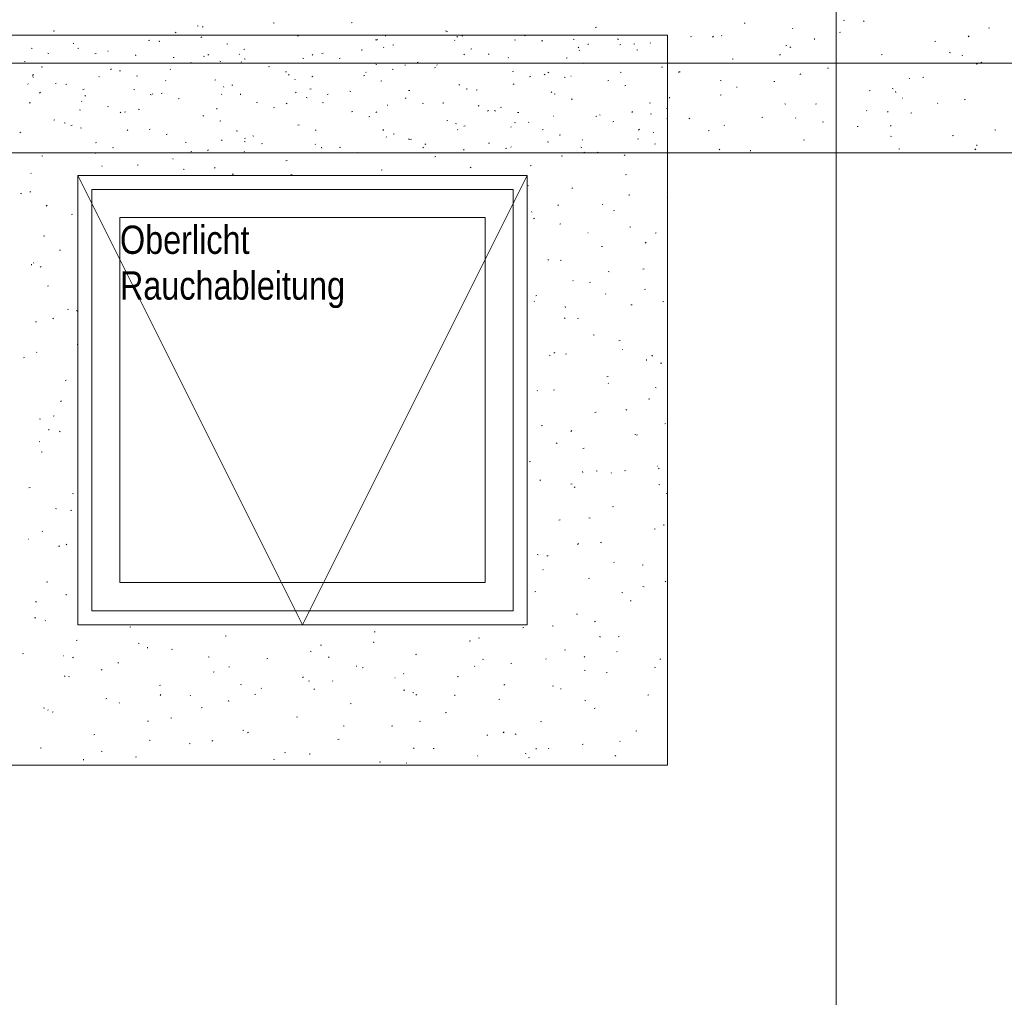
# Model space of a CAD drawing. Extents: x -743 to 300, y 62 to 1112.
# Tile 113 of 179: x -363 to -293, y 694 to 764. Entities that reach past the tile are written whole.
import ezdxf
from ezdxf.lldxf.tags import DXFTag

# ---------------------------------------------------------------- set-up
doc = ezdxf.new("R2010")
doc.units = 0
doc.layers.get('0').update_dxf_attribs({"lineweight": 13})
for name, color, linetype, lineweight, true_color in [('30 -36 Dächer- 3 Dachbeläge', 7, 'Continuous', 15, 0x9999ff), ('30 -36 Dächer- 3 Dachbeläge Gründach', 9, 'Continuous', 9, 0x808080), ('40 -43 Lüftungsanlagen - Entrauchung', 7, 'Continuous', 9, 0xd7f2ff), ('70 -72 Beschriftung- 1 Beschriftung allgemein', 7, 'Continuous', 9, 0xff6633)]:
    doc.layers.add(name, color=color, linetype=linetype, lineweight=lineweight, true_color=true_color)
doc.layers.add('70 -71 Achsen- 1 Gebäudeachsen', color=7, linetype='STRICHPUNKT2-A06CPV7LL0', lineweight=18)
doc.layers.add('70 -73 Bauteildarst.- 2 verdeckt 0.15', color=7, linetype='grob-A06CPV7GL0', lineweight=15)
doc.styles.get("Standard").update_dxf_attribs({"font": 'ARIALN.TTF'})
tags = doc.linetypes.add('grob-A06CPV7GL0', pattern=[14, 3, -8, 3]).pattern_tags.tags
tags[8:9] = [DXFTag(74, 4), DXFTag(75, 0), DXFTag(340, '0'), DXFTag(46, 0.0), DXFTag(50, 0.0), DXFTag(44, 0.0), DXFTag(45, 0.0)]
tags[6:7] = [DXFTag(74, 4), DXFTag(75, 0), DXFTag(340, '0'), DXFTag(46, 0.0), DXFTag(50, 0.0), DXFTag(44, 0.0), DXFTag(45, 0.0)]
tags[4:5] = [DXFTag(74, 4), DXFTag(75, 0), DXFTag(340, '0'), DXFTag(46, 0.0), DXFTag(50, 0.0), DXFTag(44, 0.0), DXFTag(45, 0.0)]
tags = doc.linetypes.add('STRICHPUNKT2-A06CPV7LL0', pattern=[12.7, 6.35, -3.175, 0, -3.175]).pattern_tags.tags
tags[10:11] = [DXFTag(74, 4), DXFTag(75, 0), DXFTag(340, '0'), DXFTag(46, 0.0), DXFTag(50, 0.0), DXFTag(44, 0.0), DXFTag(45, 0.0)]
tags[8:9] = [DXFTag(74, 4), DXFTag(75, 0), DXFTag(340, '0'), DXFTag(46, 0.0), DXFTag(50, 0.0), DXFTag(44, 0.0), DXFTag(45, 0.0)]
tags[6:7] = [DXFTag(74, 4), DXFTag(75, 0), DXFTag(340, '0'), DXFTag(46, 0.0), DXFTag(50, 0.0), DXFTag(44, 0.0), DXFTag(45, 0.0)]
tags[4:5] = [DXFTag(74, 4), DXFTag(75, 0), DXFTag(340, '0'), DXFTag(46, 0.0), DXFTag(50, 0.0), DXFTag(44, 0.0), DXFTag(45, 0.0)]

# ---------------------------------------------------------------- blocks, each defined once
blk = doc.blocks.new('Referenz-A06CPV7ML0')
at = {"layer": '30 -36 Dächer- 3 Dachbeläge', "color": 0, "lineweight": 9}
for p, q in [((-344.94, 763.785), (-344.867, 763.755)), ((-339.388, 763.79), (-339.311, 763.809)), ((-311.393, 763.747), (-311.317, 763.766)), ((-304.314, 763.961), (-304.239, 763.938)), ((-302.859, 763.885), (-302.886, 763.914)), ((-360.598, 763.183), (-360.521, 763.202)), ((-351.851, 763.12), (-351.915, 763.075)), ((-350.351, 763.578), (-350.275, 763.555)), ((-349.993, 763.487), (-349.916, 763.506)), ((-332.676, 763.21), (-332.603, 763.181)), ((-332.603, 763.141), (-332.526, 763.16)), ((-321.998, 763.444), (-321.922, 763.463)), ((-307.924, 763.366), (-307.951, 763.395)), ((-304.608, 763.098), (-304.532, 763.117)), ((-294.003, 763.402), (-293.927, 763.421)), ((-359.177, 762.32), (-359.142, 762.318)), ((-355.033, 762.906), (-355.008, 762.912)), ((-353.813, 762.534), (-353.736, 762.553)), ((-353.046, 762.436), (-353.053, 762.506)), ((-350.024, 762.788), (-350.082, 762.734)), ((-343.208, 762.837), (-343.131, 762.857)), ((-337.643, 762.56), (-337.566, 762.579)), ((-337.505, 762.586), (-337.57, 762.541)), ((-336.931, 762.828), (-336.938, 762.899)), ((-331.996, 762.529), (-332.022, 762.559)), ((-331.807, 762.807), (-331.865, 762.754)), ((-331.509, 762.857), (-331.436, 762.827)), ((-327.755, 762.565), (-327.68, 762.542)), ((-327.038, 762.863), (-326.961, 762.883)), ((-325.818, 762.492), (-325.742, 762.511)), ((-323.568, 762.619), (-323.492, 762.596)), ((-320.413, 762.636), (-320.34, 762.606)), ((-318.054, 762.327), (-318.081, 762.356)), ((-315.213, 762.795), (-315.137, 762.814)), ((-313.59, 762.827), (-313.647, 762.773)), ((-312.989, 762.846), (-313.016, 762.876)), ((-306.383, 762.602), (-306.391, 762.672)), ((-297.823, 762.449), (-297.747, 762.468)), ((-295.373, 762.846), (-295.43, 762.792)), ((-362.167, 761.984), (-362.094, 761.955)), ((-360.999, 761.631), (-360.926, 761.601)), ((-358.853, 761.954), (-358.776, 761.973)), ((-357.633, 761.582), (-357.556, 761.601)), ((-356.708, 761.779), (-356.695, 761.747)), ((-348.248, 762.257), (-348.171, 762.276)), ((-347.028, 761.885), (-346.951, 761.904)), ((-341.463, 761.608), (-341.386, 761.627)), ((-338.614, 761.817), (-338.621, 761.888)), ((-337.061, 762.01), (-337.087, 762.039)), ((-336.423, 762.188), (-336.347, 762.207)), ((-330.858, 761.911), (-330.782, 761.93)), ((-323.16, 762.051), (-323.224, 762.006)), ((-323.119, 761.807), (-323.146, 761.837)), ((-322.498, 762.21), (-322.506, 762.28)), ((-320.253, 762.214), (-320.177, 762.233)), ((-319.245, 762.282), (-319.172, 762.252)), ((-319.033, 761.842), (-318.957, 761.862)), ((-308.428, 762.146), (-308.352, 762.165)), ((-308.149, 762.061), (-308.076, 762.031)), ((-296.784, 761.659), (-296.709, 761.636)), ((-362.673, 761.001), (-362.596, 761.02)), ((-354.729, 761.425), (-354.736, 761.496)), ((-352.068, 761.304), (-351.991, 761.323)), ((-350.848, 760.933), (-350.772, 760.952)), ((-349.903, 761.41), (-349.83, 761.38)), ((-349.53, 761.528), (-349.588, 761.474)), ((-348.736, 761.056), (-348.663, 761.027)), ((-347.366, 761.541), (-347.33, 761.538)), ((-347.191, 760.971), (-347.217, 761)), ((-347.008, 761.222), (-346.933, 761.199)), ((-342.821, 761.276), (-342.745, 761.253)), ((-342.126, 761.49), (-342.152, 761.52)), ((-340.243, 761.236), (-340.167, 761.255)), ((-334.678, 760.959), (-334.602, 760.978)), ((-331.313, 761.547), (-331.371, 761.494)), ((-329.638, 761.539), (-329.562, 761.558)), ((-328.184, 761.288), (-328.21, 761.317)), ((-324.073, 761.262), (-323.997, 761.281)), ((-322.853, 760.89), (-322.777, 760.909)), ((-312.248, 761.193), (-312.172, 761.212)), ((-308.814, 761.516), (-308.879, 761.471)), ((-301.643, 761.497), (-301.567, 761.516)), ((-295.885, 761.486), (-295.812, 761.457)), ((-294.469, 760.982), (-294.534, 760.937)), ((-361.453, 760.629), (-361.376, 760.648)), ((-356.463, 760.509), (-356.527, 760.464)), ((-355.888, 760.352), (-355.811, 760.371)), ((-352.255, 760.452), (-352.282, 760.481)), ((-345.283, 760.655), (-345.206, 760.674)), ((-344.063, 760.283), (-343.987, 760.302)), ((-338.314, 760.249), (-338.34, 760.278)), ((-337.639, 760.835), (-337.566, 760.806)), ((-336.472, 760.482), (-336.399, 760.452)), ((-335.555, 760.762), (-335.519, 760.759)), ((-333.458, 760.587), (-333.382, 760.606)), ((-333.249, 760.768), (-333.275, 760.798)), ((-327.893, 760.309), (-327.817, 760.328)), ((-325.376, 760.261), (-325.303, 760.231)), ((-320.225, 760.263), (-320.15, 760.24)), ((-317.288, 760.613), (-317.212, 760.632)), ((-316.068, 760.241), (-315.992, 760.26)), ((-316.038, 760.316), (-315.962, 760.293)), ((-305.463, 760.544), (-305.387, 760.563)), ((-294.859, 760.847), (-294.782, 760.867)), ((-362.074, 759.934), (-361.999, 759.911)), ((-362.012, 760.093), (-362.07, 760.04)), ((-357.32, 759.932), (-357.347, 759.961)), ((-354.668, 759.98), (-354.592, 759.999)), ((-352.599, 759.676), (-352.585, 759.643)), ((-349.103, 759.703), (-349.027, 759.722)), ((-343.795, 760.113), (-343.852, 760.059)), ((-343.379, 759.729), (-343.405, 759.759)), ((-342.118, 759.975), (-342.182, 759.93)), ((-338.498, 760.006), (-338.422, 760.025)), ((-337.278, 759.634), (-337.202, 759.653)), ((-326.673, 759.938), (-326.597, 759.957)), ((-325.578, 760.132), (-325.635, 760.078)), ((-324.208, 759.907), (-324.135, 759.877)), ((-323.744, 759.982), (-323.708, 759.98)), ((-321.108, 759.66), (-321.032, 759.679)), ((-313.112, 759.686), (-313.039, 759.656)), ((-309.284, 759.592), (-309.207, 759.611)), ((-307.361, 760.151), (-307.418, 760.098)), ((-299.634, 759.831), (-299.621, 759.799)), ((-298.679, 759.895), (-298.602, 759.914)), ((-362.385, 759.413), (-362.412, 759.442)), ((-361.518, 758.833), (-361.576, 758.78)), ((-360.432, 759.471), (-360.397, 759.468)), ((-359.708, 759.4), (-359.631, 759.419)), ((-358.488, 759.028), (-358.412, 759.047)), ((-354.866, 759.035), (-354.793, 759.005)), ((-348.444, 759.21), (-348.47, 759.239)), ((-347.883, 759.331), (-347.807, 759.35)), ((-343.301, 758.853), (-343.359, 758.799)), ((-342.318, 759.054), (-342.242, 759.073)), ((-339.478, 758.92), (-339.403, 758.897)), ((-335.291, 758.974), (-335.216, 758.951)), ((-331.713, 759.357), (-331.637, 759.376)), ((-331.147, 759.043), (-331.155, 759.114)), ((-330.493, 758.985), (-330.417, 759.004)), ((-327.772, 759.44), (-327.837, 759.395)), ((-325.084, 758.872), (-325.142, 758.818)), ((-319.888, 759.288), (-319.812, 759.307)), ((-311.933, 759.203), (-311.897, 759.201)), ((-302.499, 758.943), (-302.422, 758.962)), ((-300.848, 759.111), (-300.775, 759.082)), ((-300.6, 758.817), (-300.607, 758.888)), ((-362.308, 758.075), (-362.232, 758.094)), ((-358.574, 758.171), (-358.6, 758.2)), ((-358.301, 758.604), (-358.365, 758.559)), ((-353.699, 758.681), (-353.626, 758.652)), ((-353.509, 758.69), (-353.535, 758.72)), ((-352.923, 758.75), (-352.847, 758.769)), ((-351.703, 758.379), (-351.627, 758.398)), ((-348.621, 758.691), (-348.586, 758.689)), ((-347.263, 758.651), (-347.27, 758.722)), ((-346.138, 758.101), (-346.062, 758.12)), ((-342.602, 758.46), (-342.529, 758.431)), ((-341.435, 758.107), (-341.362, 758.077)), ((-341.098, 758.682), (-341.022, 758.701)), ((-335.533, 758.405), (-335.457, 758.424)), ((-332.83, 758.033), (-332.838, 758.103)), ((-324.928, 758.708), (-324.852, 758.727)), ((-323.708, 758.336), (-323.632, 758.355)), ((-318.143, 758.059), (-318.067, 758.078)), ((-316.715, 758.425), (-316.723, 758.495)), ((-313.104, 758.639), (-313.027, 758.658)), ((-300.122, 758.424), (-300.086, 758.422)), ((-295.714, 758.293), (-295.637, 758.312)), ((-358.732, 757.578), (-358.656, 757.555)), ((-356.743, 757.798), (-356.667, 757.817)), ((-355.783, 757.418), (-355.84, 757.364)), ((-355.523, 757.426), (-355.447, 757.445)), ((-354.544, 757.632), (-354.469, 757.609)), ((-348.946, 757.64), (-348.953, 757.711)), ((-344.918, 757.729), (-344.842, 757.748)), ((-343.955, 758.069), (-344.02, 758.024)), ((-339.353, 757.452), (-339.277, 757.471)), ((-337.566, 757.437), (-337.623, 757.384)), ((-336.81, 757.912), (-336.775, 757.91)), ((-334.313, 758.033), (-334.237, 758.052)), ((-330.339, 757.885), (-330.266, 757.856)), ((-329.61, 757.535), (-329.674, 757.49)), ((-329.171, 757.532), (-329.098, 757.502)), ((-328.748, 757.755), (-328.672, 757.774)), ((-327.529, 757.384), (-327.452, 757.403)), ((-319.349, 757.457), (-319.406, 757.403)), ((-316.924, 757.687), (-316.847, 757.706)), ((-308.508, 758.014), (-308.432, 757.991)), ((-306.319, 757.99), (-306.242, 758.009)), ((-302.656, 757.514), (-302.682, 757.543)), ((-301.131, 757.476), (-301.189, 757.422)), ((-297.591, 758.034), (-297.617, 758.063)), ((-360.563, 756.845), (-360.487, 756.865)), ((-349.958, 757.149), (-349.882, 757.168)), ((-348.738, 756.777), (-348.662, 756.796)), ((-338.133, 757.08), (-338.057, 757.099)), ((-332.568, 756.803), (-332.492, 756.822)), ((-326.727, 756.678), (-326.753, 756.707)), ((-324.999, 757.133), (-324.964, 757.131)), ((-321.964, 757.106), (-321.887, 757.125)), ((-321.662, 757.197), (-321.688, 757.227)), ((-320.744, 756.734), (-320.667, 756.753)), ((-318.075, 757.311), (-318.002, 757.281)), ((-316.908, 756.957), (-316.852, 756.935)), ((-315.265, 757), (-315.329, 756.955)), ((-310.139, 757.038), (-310.062, 757.057)), ((-307.721, 756.995), (-307.747, 757.024)), ((-305.811, 756.736), (-305.738, 756.707)), ((-299.534, 757.341), (-299.457, 757.36)), ((-362.913, 755.993), (-362.977, 755.948)), ((-359.829, 756.66), (-359.756, 756.63)), ((-359.343, 756.474), (-359.267, 756.493)), ((-358.662, 756.306), (-358.589, 756.277)), ((-355.289, 756.158), (-355.347, 756.104)), ((-353.778, 756.196), (-353.702, 756.215)), ((-347.565, 756.085), (-347.492, 756.056)), ((-343.173, 756.5), (-343.097, 756.519)), ((-341.954, 756.128), (-341.877, 756.147)), ((-337.072, 756.177), (-337.13, 756.124)), ((-331.949, 756.618), (-331.873, 756.595)), ((-331.792, 756.158), (-331.818, 756.188)), ((-331.349, 756.431), (-331.272, 756.45)), ((-328.014, 756.382), (-328.001, 756.349)), ((-327.761, 756.672), (-327.686, 756.649)), ((-325.784, 756.154), (-325.707, 756.173)), ((-318.855, 756.197), (-318.913, 756.143)), ((-317.85, 755.956), (-317.877, 755.985)), ((-313.959, 756.085), (-313.882, 756.104)), ((-312.786, 756.475), (-312.812, 756.505)), ((-303.354, 756.389), (-303.278, 756.408)), ((-300.919, 756.465), (-300.984, 756.42)), ((-293.548, 756.162), (-293.475, 756.132)), ((-352.558, 755.824), (-352.482, 755.844)), ((-351.202, 755.276), (-351.126, 755.253)), ((-348.568, 755.458), (-348.632, 755.413)), ((-347.014, 755.329), (-346.939, 755.306)), ((-346.993, 755.547), (-346.917, 755.566)), ((-346.398, 755.732), (-346.325, 755.702)), ((-336.857, 755.639), (-336.883, 755.668)), ((-336.388, 755.851), (-336.312, 755.87)), ((-335.302, 755.51), (-335.229, 755.481)), ((-335.169, 755.479), (-335.092, 755.498)), ((-325.364, 755.259), (-325.372, 755.329)), ((-324.564, 755.782), (-324.487, 755.801)), ((-322.915, 755.436), (-322.942, 755.466)), ((-318.999, 755.505), (-318.922, 755.524)), ((-307.174, 755.436), (-307.098, 755.455)), ((-300.978, 755.712), (-300.902, 755.689)), ((-296.569, 755.739), (-296.493, 755.758)), ((-357.598, 755.244), (-357.522, 755.263)), ((-356.379, 754.872), (-356.302, 754.891)), ((-350.813, 754.595), (-350.737, 754.614)), ((-349.554, 754.743), (-349.611, 754.689)), ((-346.987, 754.6), (-347.013, 754.629)), ((-345.774, 755.175), (-345.697, 755.194)), ((-341.922, 755.119), (-341.948, 755.149)), ((-341.479, 754.867), (-341.487, 754.937)), ((-340.209, 754.898), (-340.132, 754.917)), ((-334.222, 754.924), (-334.287, 754.879)), ((-334.134, 755.157), (-334.061, 755.127)), ((-331.336, 754.762), (-331.394, 754.708)), ((-329.604, 755.201), (-329.527, 755.22)), ((-328.384, 754.829), (-328.307, 754.849)), ((-327.98, 754.917), (-328.007, 754.946)), ((-323.038, 754.936), (-322.965, 754.906)), ((-322.819, 754.552), (-322.742, 754.571)), ((-321.871, 754.582), (-321.798, 754.553)), ((-317.779, 755.133), (-317.702, 755.152)), ((-313.119, 754.781), (-313.177, 754.728)), ((-310.932, 754.64), (-310.939, 754.711)), ((-300.389, 754.787), (-300.313, 754.806)), ((-294.902, 754.801), (-294.96, 754.747)), ((-294.817, 755.032), (-294.824, 755.103)), ((76.456, 754.512), (-593.852, 754.512)), ((-361.418, 754.291), (-361.342, 754.311)), ((-357.595, 754.474), (-357.602, 754.545)), ((-352.052, 754.08), (-352.078, 754.11)), ((-344.029, 753.946), (-343.952, 753.965)), ((-338.989, 754.526), (-338.912, 754.545)), ((-333.424, 754.249), (-333.347, 754.268)), ((-324.419, 754.316), (-324.343, 754.293)), ((-319.877, 754.389), (-319.941, 754.344)), ((-357.117, 753.561), (-357.143, 753.59)), ((-354.634, 753.642), (-354.557, 753.661)), ((-351.361, 753.357), (-351.288, 753.327)), ((-349.06, 753.483), (-349.118, 753.429)), ((-337.244, 753.296), (-337.167, 753.316)), ((-330.843, 753.502), (-330.9, 753.448)), ((-326.639, 753.6), (-326.562, 753.619)), ((-362.182, 753.042), (-362.208, 753.071)), ((-347.849, 752.993), (-347.772, 753.012)), ((-343.672, 752.974), (-343.596, 752.951)), ((-319.854, 752.951), (-319.778, 752.97)), ((-326.834, 752.207), (-326.761, 752.178)), ((-323.674, 751.998), (-323.598, 752.017)), ((-316.889, 752.014), (-316.852, 752.003)), ((-362.925, 751.631), (-362.85, 751.608)), ((-362.274, 751.737), (-362.197, 751.756)), ((-319.581, 751.474), (-319.588, 751.545)), ((-316.889, 751.349), (-316.852, 751.358)), ((-361.048, 750.788), (-361.105, 750.734)), ((-324.614, 750.827), (-324.671, 750.773)), ((-321.458, 750.826), (-321.485, 750.856)), ((-320.709, 750.397), (-320.633, 750.416)), ((-359.309, 750.136), (-359.232, 750.155)), ((-326.523, 750.307), (-326.55, 750.336)), ((-326.327, 749.873), (-326.391, 749.828)), ((-324.529, 749.444), (-324.453, 749.463)), ((-319.533, 749.258), (-319.46, 749.228)), ((-361.287, 748.607), (-361.214, 748.577)), ((-322.532, 748.821), (-322.496, 748.819)), ((-317.744, 748.795), (-317.668, 748.814)), ((-360.164, 747.582), (-360.088, 747.601)), ((-321.565, 747.843), (-321.488, 747.862)), ((-318.384, 748.151), (-318.442, 748.097)), ((-325.385, 746.89), (-325.308, 746.909)), ((-324.496, 746.883), (-324.423, 746.853)), ((-362.143, 746.513), (-362.151, 746.583)), ((-361.978, 746.671), (-362.004, 746.7)), ((-361.468, 746.426), (-361.532, 746.381)), ((-318.6, 746.241), (-318.523, 746.26)), ((-321.082, 746.067), (-321.007, 746.044)), ((-361.019, 745.028), (-360.943, 745.047)), ((-323.589, 745.431), (-323.576, 745.398)), ((-322.42, 745.288), (-322.343, 745.308)), ((-318.431, 744.822), (-318.496, 744.777)), ((-326.24, 744.336), (-326.163, 744.355)), ((-321.254, 744.455), (-321.281, 744.485)), ((-359.588, 743.382), (-359.513, 743.359)), ((-326.319, 743.936), (-326.346, 743.965)), ((-324.13, 743.512), (-324.137, 743.583)), ((-319.455, 743.687), (-319.379, 743.706)), ((-317.195, 743.933), (-317.122, 743.903)), ((-360.577, 742.742), (-360.635, 742.689)), ((-358.949, 743.282), (-358.876, 743.252)), ((-324.143, 742.781), (-324.201, 742.727)), ((-323.275, 742.734), (-323.199, 742.753)), ((-361.875, 742.474), (-361.798, 742.493)), ((-322.158, 741.558), (-322.085, 741.528)), ((-358.91, 740.872), (-358.852, 740.887)), ((-320.31, 741.133), (-320.234, 741.152)), ((-362.73, 739.92), (-362.654, 739.939)), ((-361.774, 740.3), (-361.8, 740.329)), ((-325.275, 740.12), (-325.2, 740.097)), ((-324.881, 740.305), (-324.946, 740.26)), ((-324.13, 740.18), (-324.054, 740.199)), ((-320.064, 740.51), (-320.029, 740.507)), ((-317.914, 740.106), (-317.972, 740.052)), ((-318.346, 739.728), (-318.354, 739.798)), ((-317.345, 739.531), (-317.269, 739.55)), ((-321.165, 738.579), (-321.089, 738.598)), ((-359.765, 738.318), (-359.689, 738.337)), ((-321.051, 738.084), (-321.077, 738.114)), ((-317.745, 737.818), (-317.67, 737.795)), ((-326.116, 737.565), (-326.142, 737.594)), ((-324.986, 737.626), (-324.909, 737.645)), ((-360.022, 736.858), (-360.087, 736.813)), ((-318.201, 736.977), (-318.124, 736.996)), ((-360.62, 735.764), (-360.544, 735.783)), ((-322.021, 736.025), (-321.944, 736.044)), ((-319.821, 736.233), (-319.748, 736.204)), ((-361.575, 735.582), (-361.502, 735.553)), ((-325.841, 735.072), (-325.764, 735.091)), ((-316.986, 735.254), (-317.051, 735.209)), ((-360.909, 734.766), (-360.916, 734.837)), ((-360.107, 734.697), (-360.164, 734.643)), ((-323.673, 734.736), (-323.73, 734.682)), ((-319.165, 734.48), (-319.152, 734.447)), ((-319.056, 734.423), (-318.98, 734.442)), ((-361.57, 733.928), (-361.596, 733.958)), ((-324.784, 733.858), (-324.711, 733.829)), ((-361.476, 733.21), (-361.399, 733.229)), ((-322.876, 733.471), (-322.8, 733.49)), ((-326.696, 732.518), (-326.62, 732.537)), ((-317.597, 732.198), (-317.561, 732.196)), ((-322.895, 731.766), (-322.902, 731.837)), ((-321.938, 731.872), (-321.863, 731.849)), ((-320.847, 731.713), (-320.873, 731.743)), ((-319.911, 731.869), (-319.835, 731.888)), ((-317.443, 732.06), (-317.501, 732.007)), ((-325.912, 731.194), (-325.938, 731.223)), ((-323.731, 730.917), (-323.655, 730.936)), ((-323.436, 730.738), (-323.501, 730.693)), ((-317.483, 730.909), (-317.41, 730.879)), ((-362.331, 730.656), (-362.255, 730.675)), ((-359.237, 730.257), (-359.164, 730.228)), ((-316.946, 730.268), (-316.87, 730.287)), ((-320.766, 729.315), (-320.69, 729.334)), ((-360.445, 729.187), (-360.37, 729.164)), ((-359.366, 729.054), (-359.29, 729.073)), ((-324.587, 728.363), (-324.51, 728.382)), ((-322.446, 728.534), (-322.373, 728.504)), ((-317.112, 727.981), (-317.119, 728.052)), ((-361.366, 727.557), (-361.393, 727.587)), ((-317.802, 727.713), (-317.725, 727.733)), ((-362.373, 727.003), (-362.338, 727.001)), ((-359.636, 726.652), (-359.694, 726.598)), ((-323.202, 726.69), (-323.26, 726.637)), ((-321.622, 726.761), (-321.545, 726.78)), ((-360.221, 726.5), (-360.145, 726.519)), ((-326.132, 725.925), (-326.056, 725.902)), ((-325.442, 725.809), (-325.365, 725.828)), ((-320.643, 725.342), (-320.669, 725.372)), ((-318.657, 725.159), (-318.581, 725.178)), ((-325.708, 724.823), (-325.734, 724.852)), ((-361.077, 723.946), (-361, 723.965)), ((-322.477, 724.207), (-322.401, 724.226)), ((-316.973, 724.015), (-317.03, 723.961)), ((-359.674, 723.02), (-359.682, 723.09)), ((-326.297, 723.255), (-326.221, 723.274)), ((-320.108, 723.209), (-320.035, 723.179)), ((-318.602, 723.623), (-318.526, 723.6)), ((-361.862, 722.558), (-361.789, 722.528)), ((-319.512, 722.605), (-319.436, 722.624)), ((-323.332, 721.653), (-323.256, 721.672)), ((-361.932, 721.392), (-361.855, 721.411)), ((-361.162, 721.186), (-361.189, 721.216)), ((-321.991, 721.171), (-322.055, 721.126)), ((-355.147, 720.743), (-355.071, 720.762)), ((-337.757, 720.397), (-337.681, 720.416)), ((-327.152, 720.7), (-327.076, 720.72)), ((-325.071, 720.834), (-324.998, 720.804)), ((-358.967, 719.791), (-358.891, 719.81)), ((-354.562, 719.608), (-354.489, 719.579)), ((-348.362, 720.094), (-348.286, 720.113)), ((-337.776, 719.628), (-337.783, 719.698)), ((-330.972, 719.748), (-330.896, 719.767)), ((-330.325, 719.978), (-330.25, 719.955)), ((-321.66, 720.02), (-321.668, 720.09)), ((-320.367, 720.051), (-320.291, 720.07)), ((-362.787, 718.838), (-362.711, 718.857)), ((-353.891, 719.235), (-353.898, 719.306)), ((-352.182, 719.141), (-352.106, 719.16)), ((-342.298, 719.033), (-342.225, 719.004)), ((-341.577, 719.445), (-341.501, 719.464)), ((-334.792, 718.796), (-334.716, 718.815)), ((-324.188, 719.099), (-324.111, 719.118)), ((-320.439, 718.971), (-320.466, 719.001)), ((-359.906, 718.691), (-359.87, 718.689)), ((-359.166, 718.606), (-359.223, 718.552)), ((-356.002, 718.189), (-355.926, 718.208)), ((-349.578, 718.636), (-349.503, 718.613)), ((-345.397, 718.492), (-345.321, 718.511)), ((-340.949, 718.625), (-341.006, 718.572)), ((-330.034, 718.459), (-329.961, 718.429)), ((-328.008, 718.146), (-327.931, 718.165)), ((-325.504, 718.452), (-325.53, 718.481)), ((-322.732, 718.645), (-322.789, 718.591)), ((-317.403, 718.45), (-317.326, 718.469)), ((-357.131, 717.724), (-357.196, 717.678)), ((-349.217, 717.54), (-349.141, 717.559)), ((-348.095, 717.912), (-348.059, 717.91)), ((-339.01, 717.975), (-338.997, 717.943)), ((-338.613, 717.843), (-338.536, 717.862)), ((-335.634, 717.413), (-335.66, 717.442)), ((-330.569, 717.932), (-330.595, 717.962)), ((-322.795, 717.676), (-322.72, 717.653)), ((-321.223, 717.497), (-321.146, 717.516)), ((-317.771, 717.884), (-317.698, 717.855)), ((-359.822, 717.237), (-359.746, 717.256)), ((-359.525, 717.233), (-359.452, 717.204)), ((-342.786, 717.189), (-342.851, 717.144)), ((-342.433, 716.891), (-342.356, 716.91)), ((-340.699, 716.893), (-340.725, 716.923)), ((-336.284, 717.133), (-336.248, 717.131)), ((-331.828, 717.194), (-331.751, 717.213)), ((-353.038, 716.587), (-352.961, 716.606)), ((-347.261, 716.658), (-347.188, 716.629)), ((-345.764, 716.374), (-345.79, 716.403)), ((-342.048, 716.334), (-341.973, 716.311)), ((-335.648, 716.242), (-335.571, 716.261)), ((-334.997, 716.084), (-334.924, 716.054)), ((-328.441, 716.654), (-328.505, 716.609)), ((-325.043, 716.545), (-324.966, 716.564)), ((-324.473, 716.354), (-324.437, 716.351)), ((-356.858, 715.635), (-356.781, 715.654)), ((-355.894, 715.335), (-355.92, 715.364)), ((-352.937, 715.931), (-352.994, 715.877)), ((-350.829, 715.854), (-350.855, 715.884)), ((-348.108, 715.451), (-348.115, 715.521)), ((-346.253, 715.938), (-346.176, 715.957)), ((-339.468, 715.289), (-339.391, 715.308)), ((-334.719, 715.95), (-334.777, 715.896)), ((-331.992, 715.843), (-332, 715.913)), ((-328.863, 715.592), (-328.786, 715.611)), ((-322.734, 715.509), (-322.661, 715.48)), ((-318.258, 715.896), (-318.182, 715.915)), ((-361.301, 714.991), (-361.226, 714.968)), ((-360.959, 714.815), (-360.985, 714.845)), ((-360.678, 714.682), (-360.601, 714.702)), ((-350.073, 714.986), (-349.996, 715.005)), ((-332.683, 714.64), (-332.607, 714.659)), ((-322.078, 714.943), (-322.002, 714.962)), ((-353.893, 714.033), (-353.816, 714.052)), ((-352.224, 714.283), (-352.151, 714.254)), ((-343.288, 714.337), (-343.211, 714.356)), ((-334.518, 714.032), (-334.443, 714.009)), ((-325.898, 713.991), (-325.822, 714.01)), ((-347.108, 713.384), (-347.032, 713.403)), ((-346.707, 713.255), (-346.765, 713.202)), ((-339.96, 713.709), (-339.887, 713.679)), ((-336.503, 713.687), (-336.427, 713.707)), ((-328.49, 713.275), (-328.548, 713.221)), ((-319.113, 713.342), (-319.037, 713.361)), ((-357.713, 713.081), (-357.636, 713.1)), ((-353.771, 712.689), (-353.696, 712.666)), ((-349.236, 712.673), (-349.301, 712.628)), ((-340.323, 712.735), (-340.247, 712.754)), ((-329.718, 713.038), (-329.642, 713.057)), ((-327.697, 713.134), (-327.624, 713.105)), ((-320.235, 712.6), (-320.262, 712.63)), ((-361.533, 712.128), (-361.456, 712.147)), ((-357.187, 711.908), (-357.114, 711.879)), ((-350.928, 712.432), (-350.852, 712.451)), ((-344.143, 711.783), (-344.067, 711.802)), ((-334.891, 712.138), (-334.955, 712.093)), ((-333.538, 712.086), (-333.462, 712.105)), ((-326.209, 712.058), (-326.217, 712.129)), ((-325.3, 712.081), (-325.327, 712.11)), ((-322.933, 712.389), (-322.857, 712.408)), ((-358.44, 711.274), (-358.447, 711.344)), ((-354.748, 711.479), (-354.672, 711.498)), ((-344.923, 711.334), (-344.85, 711.304)), ((-342.324, 711.666), (-342.332, 711.736)), ((-337.358, 711.133), (-337.282, 711.152)), ((-330.365, 711.561), (-330.392, 711.591)), ((-326.988, 711.729), (-326.913, 711.706)), ((-326.753, 711.437), (-326.677, 711.456)), ((-320.545, 711.603), (-320.61, 711.558)), ((-335.43, 711.042), (-335.457, 711.071))]:
    blk.add_line(p, q, dxfattribs=at)
at = {"layer": '30 -36 Dächer- 3 Dachbeläge', "color": 0, "linetype": 'Continuous', "lineweight": 9, "ltscale": 0.13}
for p, q in [((-316.852, 762.912), (-368.852, 762.912)), ((-316.852, 710.912), (-316.852, 762.912)), ((-358.852, 720.912), (-358.852, 752.912)), ((-358.852, 752.912), (-326.852, 752.912)), ((-326.852, 752.912), (-326.852, 720.912)), ((-326.852, 720.912), (-358.852, 720.912)), ((-368.852, 710.912), (-316.852, 710.912))]:
    blk.add_line(p, q, dxfattribs=at)
at = {"layer": '30 -36 Dächer- 3 Dachbeläge Gründach', "color": 0, "linetype": 'Continuous', "ltscale": 0.13}
blk.add_line((76.456, 760.912), (-593.852, 760.912), dxfattribs=at)
at = {"layer": '40 -43 Lüftungsanlagen - Entrauchung', "color": 0}
for p, q in [((-358.852, 752.912), (-326.852, 752.912)), ((-358.852, 720.912), (-358.852, 752.912)), ((-358.852, 752.912), (-342.852, 720.912)), ((-342.852, 720.912), (-326.852, 752.912)), ((-326.852, 752.912), (-326.852, 720.912)), ((-326.852, 720.912), (-358.852, 720.912))]:
    blk.add_line(p, q, dxfattribs=at)
at = {"layer": '40 -43 Lüftungsanlagen - Entrauchung', "color": 0, "linetype": 'Continuous', "ltscale": 0.13}
for p, q in [((-355.852, 749.912), (-329.852, 749.912)), ((-355.852, 723.912), (-355.852, 749.912)), ((-329.852, 749.912), (-329.852, 723.912)), ((-329.852, 723.912), (-355.852, 723.912))]:
    blk.add_line(p, q, dxfattribs=at)
at = {"layer": '70 -71 Achsen- 1 Gebäudeachsen', "color": 0, "linetype": 'STRICHPUNKT2-A06CPV7LL0', "ltscale": 0.18}
blk.add_line((-304.852, 1084.852), (-304.852, 85.412), dxfattribs=at)
at = {"layer": '70 -73 Bauteildarst.- 2 verdeckt 0.15', "color": 0, "linetype": 'grob-A06CPV7GL0', "ltscale": 0.15}
for p, q in [((-357.852, 751.912), (-327.852, 751.912)), ((-357.852, 721.912), (-357.852, 751.912)), ((-327.852, 751.912), (-327.852, 721.912)), ((-327.852, 721.912), (-357.852, 721.912))]:
    blk.add_line(p, q, dxfattribs=at)
at = {"layer": '70 -72 Beschriftung- 1 Beschriftung allgemein', "color": 0, "linetype": 'Continuous', "ltscale": 0.13, "char_height": 2.01377, "attachment_point": 1, "rotation": 359.99467}
for s, insert in [('{\\fArial Narrow;Oberlicht}', (-355.852, 749.34)), ('{\\fArial Narrow;Rauchableitung}', (-355.852, 746.081))]:
    blk.add_mtext(s, dxfattribs=dict(at, insert=insert))

msp = doc.modelspace()

# ---------------------------------------------------------------- block references
at = {"color": 8, "lineweight": 13, "ltscale": 0.13, "true_color": 0x808080}
msp.add_blockref('Referenz-A06CPV7ML0', (0, 0), dxfattribs=at)

doc.saveas('drawing.dxf')
